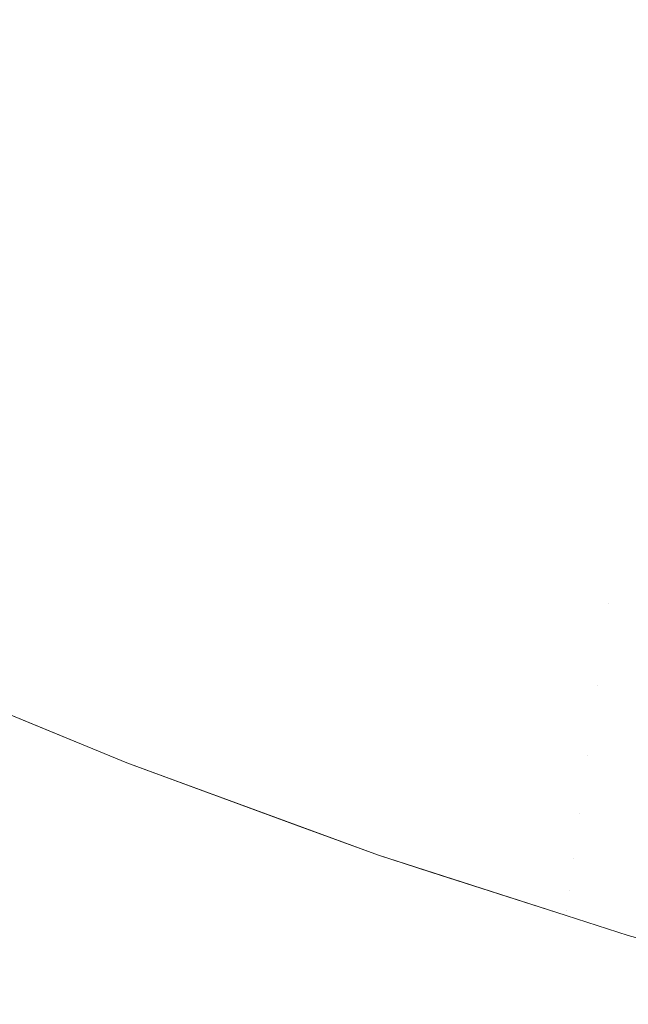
# Model space of a CAD drawing. Header units: centimetres. Extents: x -17.1 to 18.2, y 3.4 to 5.2.
# Tile 6 of 256: x -17.03766 to -17.03316, y 3.40161 to 3.40888. Entities that reach past the tile are written whole.
import ezdxf

# ---------------------------------------------------------------- set-up
doc = ezdxf.new("R2010")
doc.units = ezdxf.units.CM
doc.header["$LTSCALE"] = 2.54
doc.layers.add('Lucido design-1', color=7, linetype='Continuous')

# ---------------------------------------------------------------- blocks, each defined once
blk = doc.blocks.new('Gruppo-4-1')
at = {"color": 7, "linetype": 'Continuous', "lineweight": 9}
for points, invisible_edges in [([(-17.0366036, 3.4092184, -1872.2821254), (-17.0356754, 3.408851, -1872.2821254), (-17.0355037, 3.4098724, -1872.2792876), (-17.0364214, 3.4102357, -1872.2792876)], 15), ([(-17.0376166, 3.4091293, -1872.9474665), (-17.0377035, 3.408672, -1872.9460193), (-17.0395488, 3.4095177, -1872.9460193), (-17.0394527, 3.4099708, -1872.9474665)], 15), ([(-17.0386294, 3.4090847, -1872.2850088), (-17.0377035, 3.408672, -1872.2850088), (-17.037526, 3.4096065, -1872.2821254), (-17.0384423, 3.410015, -1872.2821254)], 15), ([(-17.0345805, 3.4095298, -1872.2792876), (-17.0355037, 3.4098724, -1872.2792876), (-17.0356754, 3.408851, -1872.2821254), (-17.0347419, 3.4085046, -1872.2821254)], 15), ([(-17.0365142, 3.4097174, -1872.9503275), (-17.0355912, 3.409352, -1872.9503275), (-17.0356754, 3.408851, -1872.9489027), (-17.0366036, 3.4092184, -1872.9489027)], 15), ([(-17.0366036, 3.4092184, -1872.2821254), (-17.037526, 3.4096065, -1872.2821254), (-17.0377035, 3.408672, -1872.2850088), (-17.0367716, 3.4082799, -1872.2850088)], 15), ([(-17.0366894, 3.4087392, -1872.9474665), (-17.0376166, 3.4091293, -1872.9474665), (-17.037526, 3.4096065, -1872.9489027), (-17.0366036, 3.4092184, -1872.9489027)], 15), ([(-17.0347419, 3.4085046, -1872.2821254), (-17.0338032, 3.4081793, -1872.2821254), (-17.0336524, 3.4092082, -1872.2792876), (-17.0345805, 3.4095298, -1872.2792876)], 15), ([(-17.0345805, 3.4095298, -1872.9517404), (-17.0336524, 3.4092082, -1872.9517404), (-17.0337292, 3.4086839, -1872.9503275), (-17.0346628, 3.4090074, -1872.9503275)], 15), ([(-17.0347419, 3.4085046, -1872.9489027), (-17.0356754, 3.408851, -1872.9489027), (-17.0355912, 3.409352, -1872.9503275), (-17.0346628, 3.4090074, -1872.9503275)], 15), ([(-17.0367716, 3.4082799, -1872.2850088), (-17.0358339, 3.4079087, -1872.2850088), (-17.0356754, 3.408851, -1872.2821254), (-17.0366036, 3.4092184, -1872.2821254)], 15), ([(-17.0366036, 3.4092184, -1872.9489027), (-17.0356754, 3.408851, -1872.9489027), (-17.0357564, 3.4083698, -1872.9474665), (-17.0366894, 3.4087392, -1872.9474665)], 15), ([(-17.0327195, 3.4089077, -1872.2792876), (-17.0336524, 3.4092082, -1872.2792876), (-17.0338032, 3.4081793, -1872.2821254), (-17.0328598, 3.4078754, -1872.2821254)], 15), ([(-17.0327909, 3.4083817, -1872.9503275), (-17.0337292, 3.4086839, -1872.9503275), (-17.0336524, 3.4092082, -1872.9517404), (-17.0327195, 3.4089077, -1872.9517404)], 15), ([(-17.0367716, 3.4082799, -1872.9460193), (-17.0377035, 3.408672, -1872.9460193), (-17.0376166, 3.4091293, -1872.9474665), (-17.0366894, 3.4087392, -1872.9474665)], 15), ([(-17.0346628, 3.4090074, -1872.9503275), (-17.0337292, 3.4086839, -1872.9503275), (-17.0338032, 3.4081793, -1872.9489027), (-17.0347419, 3.4085046, -1872.9489027)], 15), ([(-17.0347419, 3.4085046, -1872.2821254), (-17.0356754, 3.408851, -1872.2821254), (-17.0358339, 3.4079087, -1872.2850088), (-17.0348908, 3.4075587, -1872.2850088)], 15), ([(-17.0348179, 3.4080215, -1872.9474665), (-17.0357564, 3.4083698, -1872.9474665), (-17.0356754, 3.408851, -1872.9489027), (-17.0347419, 3.4085046, -1872.9489027)], 15), ([(-17.0366894, 3.4087392, -1872.9474665), (-17.0357564, 3.4083698, -1872.9474665), (-17.0358339, 3.4079087, -1872.9460193), (-17.0367716, 3.4082799, -1872.9460193)], 15), ([(-17.0367716, 3.4082799, -1872.2850088), (-17.0377035, 3.408672, -1872.2850088), (-17.0378657, 3.4078184, -1872.2879344), (-17.0369252, 3.4074226, -1872.2879344)], 15), ([(-17.0368502, 3.4078409, -1872.9445615), (-17.0377866, 3.4082349, -1872.9445615), (-17.0377035, 3.408672, -1872.9460193), (-17.0367716, 3.4082799, -1872.9460193)], 15), ([(-17.0328598, 3.4078754, -1872.9489027), (-17.0338032, 3.4081793, -1872.9489027), (-17.0337292, 3.4086839, -1872.9503275), (-17.0327909, 3.4083817, -1872.9503275)], 15), ([(-17.0348908, 3.4075587, -1872.2850088), (-17.0339424, 3.4072301, -1872.2850088), (-17.0338032, 3.4081793, -1872.2821254), (-17.0347419, 3.4085046, -1872.2821254)], 15), ([(-17.0347419, 3.4085046, -1872.9489027), (-17.0338032, 3.4081793, -1872.9489027), (-17.0338743, 3.4076946, -1872.9474665), (-17.0348179, 3.4080215, -1872.9474665)], 15), ([(-17.0348908, 3.4075587, -1872.9460193), (-17.0358339, 3.4079087, -1872.9460193), (-17.0357564, 3.4083698, -1872.9474665), (-17.0348179, 3.4080215, -1872.9474665)], 15), ([(-17.0369252, 3.4074226, -1872.2879344), (-17.0359787, 3.407048, -1872.2879344), (-17.0358339, 3.4079087, -1872.2850088), (-17.0367716, 3.4082799, -1872.2850088)], 15), ([(-17.0367716, 3.4082799, -1872.9460193), (-17.0358339, 3.4079087, -1872.9460193), (-17.0359081, 3.407468, -1872.9445615), (-17.0368502, 3.4078409, -1872.9445615)], 15), ([(-17.0369252, 3.4074226, -1872.9430936), (-17.0378657, 3.4078184, -1872.9430936), (-17.0377866, 3.4082349, -1872.9445615), (-17.0368502, 3.4078409, -1872.9445615)], 15), ([(-17.0328598, 3.4078754, -1872.2821254), (-17.0338032, 3.4081793, -1872.2821254), (-17.0339424, 3.4072301, -1872.2850088), (-17.0329892, 3.406923, -1872.2850088)], 15), ([(-17.0329259, 3.4073891, -1872.9474665), (-17.0338743, 3.4076946, -1872.9474665), (-17.0338032, 3.4081793, -1872.9489027), (-17.0328598, 3.4078754, -1872.9489027)], 15), ([(-17.0348179, 3.4080215, -1872.9474665), (-17.0338743, 3.4076946, -1872.9474665), (-17.0339424, 3.4072301, -1872.9460193), (-17.0348908, 3.4075587, -1872.9460193)], 15), ([(-17.0348908, 3.4075587, -1872.2850088), (-17.0358339, 3.4079087, -1872.2850088), (-17.0359787, 3.407048, -1872.2879344), (-17.0350268, 3.4066947, -1872.2879344)], 15), ([(-17.0349604, 3.4071163, -1872.9445615), (-17.0359081, 3.407468, -1872.9445615), (-17.0358339, 3.4079087, -1872.9460193), (-17.0348908, 3.4075587, -1872.9460193)], 15), ([(-17.0369252, 3.4074226, -1872.2879344), (-17.0378657, 3.4078184, -1872.2879344), (-17.0380121, 3.407048, -1872.2908986), (-17.0370637, 3.4066489, -1872.2908986)], 15), ([(-17.0369963, 3.4070252, -1872.9416161), (-17.0379409, 3.4074226, -1872.9416161), (-17.0378657, 3.4078184, -1872.9430936), (-17.0369252, 3.4074226, -1872.9430936)], 15), ([(-17.0368502, 3.4078409, -1872.9445615), (-17.0359081, 3.407468, -1872.9445615), (-17.0359787, 3.407048, -1872.9430936), (-17.0369252, 3.4074226, -1872.9430936)], 15), ([(-17.0329892, 3.406923, -1872.9460193), (-17.0339424, 3.4072301, -1872.9460193), (-17.0338743, 3.4076946, -1872.9474665), (-17.0329259, 3.4073891, -1872.9474665)], 15), ([(-17.0350268, 3.4066947, -1872.2879344), (-17.0340696, 3.406363, -1872.2879344), (-17.0339424, 3.4072301, -1872.2850088), (-17.0348908, 3.4075587, -1872.2850088)], 15), ([(-17.0348908, 3.4075587, -1872.9460193), (-17.0339424, 3.4072301, -1872.9460193), (-17.0340075, 3.4067861, -1872.9445615), (-17.0349604, 3.4071163, -1872.9445615)], 15), ([(-17.0370637, 3.4066489, -1872.9401294), (-17.0380121, 3.407048, -1872.9401294), (-17.0379409, 3.4074226, -1872.9416161), (-17.0369963, 3.4070252, -1872.9416161)], 15), ([(-17.0370637, 3.4066489, -1872.2908986), (-17.0361094, 3.4062712, -1872.2908986), (-17.0359787, 3.407048, -1872.2879344), (-17.0369252, 3.4074226, -1872.2879344)], 15), ([(-17.0369252, 3.4074226, -1872.9430936), (-17.0359787, 3.407048, -1872.9430936), (-17.0360458, 3.4066489, -1872.9416161), (-17.0369963, 3.4070252, -1872.9416161)], 15), ([(-17.0350268, 3.4066947, -1872.9430936), (-17.0359787, 3.407048, -1872.9430936), (-17.0359081, 3.407468, -1872.9445615), (-17.0349604, 3.4071163, -1872.9445615)], 15), ([(-17.0329892, 3.406923, -1872.2850088), (-17.0339424, 3.4072301, -1872.2850088), (-17.0340696, 3.406363, -1872.2879344), (-17.0331075, 3.4060531, -1872.2879344)], 15), ([(-17.0330498, 3.4064776, -1872.9445615), (-17.0340075, 3.4067861, -1872.9445615), (-17.0339424, 3.4072301, -1872.9460193), (-17.0329892, 3.406923, -1872.9460193)], 15), ([(-17.0349604, 3.4071163, -1872.9445615), (-17.0340075, 3.4067861, -1872.9445615), (-17.0340696, 3.406363, -1872.9430936), (-17.0350268, 3.4066947, -1872.9430936)], 15), ([(-17.0370637, 3.4066489, -1872.2908986), (-17.0380121, 3.407048, -1872.2908986), (-17.0381423, 3.406363, -1872.2938976), (-17.0371869, 3.405961, -1872.2938976)], 15), ([(-17.0371272, 3.4062941, -1872.938634), (-17.0380793, 3.4066947, -1872.938634), (-17.0380121, 3.407048, -1872.9401294), (-17.0370637, 3.4066489, -1872.9401294)], 15), ([(-17.0350268, 3.4066947, -1872.2879344), (-17.0359787, 3.407048, -1872.2879344), (-17.0361094, 3.4062712, -1872.2908986), (-17.0351495, 3.4059149, -1872.2908986)], 15), ([(-17.0350898, 3.4062941, -1872.9416161), (-17.0360458, 3.4066489, -1872.9416161), (-17.0359787, 3.407048, -1872.9430936), (-17.0350268, 3.4066947, -1872.9430936)], 15), ([(-17.0369963, 3.4070252, -1872.9416161), (-17.0360458, 3.4066489, -1872.9416161), (-17.0361094, 3.4062712, -1872.9401294), (-17.0370637, 3.4066489, -1872.9401294)], 15), ([(-17.0331075, 3.4060531, -1872.9430936), (-17.0340696, 3.406363, -1872.9430936), (-17.0340075, 3.4067861, -1872.9445615), (-17.0330498, 3.4064776, -1872.9445615)], 15), ([(-17.0371869, 3.405961, -1872.9371304), (-17.0381423, 3.406363, -1872.9371304), (-17.0380793, 3.4066947, -1872.938634), (-17.0371272, 3.4062941, -1872.938634)], 15), ([(-17.0351495, 3.4059149, -1872.2908986), (-17.0341843, 3.4055805, -1872.2908986), (-17.0340696, 3.406363, -1872.2879344), (-17.0350268, 3.4066947, -1872.2879344)], 15), ([(-17.0350268, 3.4066947, -1872.9430936), (-17.0340696, 3.406363, -1872.9430936), (-17.0341285, 3.405961, -1872.9416161), (-17.0350898, 3.4062941, -1872.9416161)], 15), ([(-17.0371869, 3.405961, -1872.2938976), (-17.0362256, 3.4055805, -1872.2938976), (-17.0361094, 3.4062712, -1872.2908986), (-17.0370637, 3.4066489, -1872.2908986)], 15), ([(-17.0370637, 3.4066489, -1872.9401294), (-17.0361094, 3.4062712, -1872.9401294), (-17.0361693, 3.4059149, -1872.938634), (-17.0371272, 3.4062941, -1872.938634)], 15), ([(-17.0351495, 3.4059149, -1872.9401294), (-17.0361094, 3.4062712, -1872.9401294), (-17.0360458, 3.4066489, -1872.9416161), (-17.0350898, 3.4062941, -1872.9416161)], 15), ([(-17.0371869, 3.405961, -1872.2938976), (-17.0381423, 3.406363, -1872.2938976), (-17.0382559, 3.4057653, -1872.2969274), (-17.0372944, 3.4053608, -1872.2969274)], 15), ([(-17.0372426, 3.4056498, -1872.9356192), (-17.0382012, 3.4060531, -1872.9356192), (-17.0381423, 3.406363, -1872.9371304), (-17.0371869, 3.405961, -1872.9371304)], 15), ([(-17.0331075, 3.4060531, -1872.2879344), (-17.0340696, 3.406363, -1872.2879344), (-17.0341843, 3.4055805, -1872.2908986), (-17.0332142, 3.405268, -1872.2908986)], 15), ([(-17.0331623, 3.4056498, -1872.9416161), (-17.0341285, 3.405961, -1872.9416161), (-17.0340696, 3.406363, -1872.9430936), (-17.0331075, 3.4060531, -1872.9430936)], 15), ([(-17.0371272, 3.4062941, -1872.938634), (-17.0361693, 3.4059149, -1872.938634), (-17.0362256, 3.4055805, -1872.9371304), (-17.0371869, 3.405961, -1872.9371304)], 15), ([(-17.0351495, 3.4059149, -1872.2908986), (-17.0361094, 3.4062712, -1872.2908986), (-17.0362256, 3.4055805, -1872.2938976), (-17.0352586, 3.4052216, -1872.2938976)], 15), ([(-17.0352058, 3.4055573, -1872.938634), (-17.0361693, 3.4059149, -1872.938634), (-17.0361094, 3.4062712, -1872.9401294), (-17.0351495, 3.4059149, -1872.9401294)], 15), ([(-17.0350898, 3.4062941, -1872.9416161), (-17.0341285, 3.405961, -1872.9416161), (-17.0341843, 3.4055805, -1872.9401294), (-17.0351495, 3.4059149, -1872.9401294)], 15), ([(-17.0372944, 3.4053608, -1872.9341007), (-17.0382559, 3.4057653, -1872.9341007), (-17.0382012, 3.4060531, -1872.9356192), (-17.0372426, 3.4056498, -1872.9356192)], 15), ([(-17.0332142, 3.405268, -1872.2908986), (-17.0322395, 3.4049778, -1872.2908986), (-17.0321408, 3.4057653, -1872.2879344), (-17.0331075, 3.4060531, -1872.2879344)], 15), ([(-17.0372944, 3.4053608, -1872.2969274), (-17.0363269, 3.4049778, -1872.2969274), (-17.0362256, 3.4055805, -1872.2938976), (-17.0371869, 3.405961, -1872.2938976)], 15), ([(-17.0371869, 3.405961, -1872.9371304), (-17.0362256, 3.4055805, -1872.9371304), (-17.0362781, 3.405268, -1872.9356192), (-17.0372426, 3.4056498, -1872.9356192)], 15), ([(-17.0332142, 3.405268, -1872.9401294), (-17.0341843, 3.4055805, -1872.9401294), (-17.0341285, 3.405961, -1872.9416161), (-17.0331623, 3.4056498, -1872.9416161)], 15), ([(-17.0352586, 3.4052216, -1872.9371304), (-17.0362256, 3.4055805, -1872.9371304), (-17.0361693, 3.4059149, -1872.938634), (-17.0352058, 3.4055573, -1872.938634)], 15), ([(-17.0352586, 3.4052216, -1872.2938976), (-17.0342863, 3.4048847, -1872.2938976), (-17.0341843, 3.4055805, -1872.2908986), (-17.0351495, 3.4059149, -1872.2908986)], 15), ([(-17.0351495, 3.4059149, -1872.9401294), (-17.0341843, 3.4055805, -1872.9401294), (-17.0342369, 3.4052216, -1872.938634), (-17.0352058, 3.4055573, -1872.938634)], 15), ([(-17.0372944, 3.4053608, -1872.2969274), (-17.0382559, 3.4057653, -1872.2969274), (-17.0383525, 3.4052566, -1872.2999838), (-17.0373859, 3.4048499, -1872.2999838)], 15), ([(-17.0373421, 3.4050941, -1872.9325755), (-17.0383063, 3.4054997, -1872.9325755), (-17.0382559, 3.4057653, -1872.9341007), (-17.0372944, 3.4053608, -1872.9341007)], 15), ([(-17.0372426, 3.4056498, -1872.9356192), (-17.0362781, 3.405268, -1872.9356192), (-17.0363269, 3.4049778, -1872.9341007), (-17.0372944, 3.4053608, -1872.9341007)], 15), ([(-17.0331623, 3.4056498, -1872.9416161), (-17.0321915, 3.4053608, -1872.9416161), (-17.0322395, 3.4049778, -1872.9401294), (-17.0332142, 3.405268, -1872.9401294)], 15), ([(-17.0352586, 3.4052216, -1872.2938976), (-17.0362256, 3.4055805, -1872.2938976), (-17.0363269, 3.4049778, -1872.2969274), (-17.0353538, 3.4046167, -1872.2969274)], 15), ([(-17.035308, 3.404908, -1872.9356192), (-17.0362781, 3.405268, -1872.9356192), (-17.0362256, 3.4055805, -1872.9371304), (-17.0352586, 3.4052216, -1872.9371304)], 15), ([(-17.0352058, 3.4055573, -1872.938634), (-17.0342369, 3.4052216, -1872.938634), (-17.0342863, 3.4048847, -1872.9371304), (-17.0352586, 3.4052216, -1872.9371304)], 15), ([(-17.0332142, 3.405268, -1872.2908986), (-17.0341843, 3.4055805, -1872.2908986), (-17.0342863, 3.4048847, -1872.2938976), (-17.0333091, 3.4045699, -1872.2938976)], 15), ([(-17.0332631, 3.404908, -1872.938634), (-17.0342369, 3.4052216, -1872.938634), (-17.0341843, 3.4055805, -1872.9401294), (-17.0332142, 3.405268, -1872.9401294)], 15), ([(-17.0373859, 3.4048499, -1872.9310442), (-17.0383525, 3.4052566, -1872.9310442), (-17.0383063, 3.4054997, -1872.9325755), (-17.0373421, 3.4050941, -1872.9325755)], 15), ([(-17.0373859, 3.4048499, -1872.2999838), (-17.0364132, 3.4044649, -1872.2999838), (-17.0363269, 3.4049778, -1872.2969274), (-17.0372944, 3.4053608, -1872.2969274)], 15), ([(-17.0372944, 3.4053608, -1872.9341007), (-17.0363269, 3.4049778, -1872.9341007), (-17.036372, 3.40471, -1872.9325755), (-17.0373421, 3.4050941, -1872.9325755)], 15), ([(-17.0373859, 3.4048499, -1872.2999838), (-17.0383525, 3.4052566, -1872.2999838), (-17.038432, 3.4048384, -1872.3030627), (-17.0374611, 3.4044299, -1872.3030627)], 15), ([(-17.0374255, 3.4046285, -1872.9295074), (-17.0383944, 3.4050361, -1872.9295074), (-17.0383525, 3.4052566, -1872.9310442), (-17.0373859, 3.4048499, -1872.9310442)], 15), ([(-17.0353538, 3.4046167, -1872.9341007), (-17.0363269, 3.4049778, -1872.9341007), (-17.0362781, 3.405268, -1872.9356192), (-17.035308, 3.404908, -1872.9356192)], 15), ([(-17.0333091, 3.4045699, -1872.2938976), (-17.0323272, 3.4042776, -1872.2938976), (-17.0322395, 3.4049778, -1872.2908986), (-17.0332142, 3.405268, -1872.2908986)], 15), ([(-17.0332142, 3.405268, -1872.9401294), (-17.0322395, 3.4049778, -1872.9401294), (-17.0322847, 3.4046167, -1872.938634), (-17.0332631, 3.404908, -1872.938634)], 15), ([(-17.0353538, 3.4046167, -1872.2969274), (-17.0343753, 3.4042776, -1872.2969274), (-17.0342863, 3.4048847, -1872.2938976), (-17.0352586, 3.4052216, -1872.2938976)], 15), ([(-17.0352586, 3.4052216, -1872.9371304), (-17.0342863, 3.4048847, -1872.9371304), (-17.0343325, 3.4045699, -1872.9356192), (-17.035308, 3.404908, -1872.9356192)], 15), ([(-17.0333091, 3.4045699, -1872.9371304), (-17.0342863, 3.4048847, -1872.9371304), (-17.0342369, 3.4052216, -1872.938634), (-17.0332631, 3.404908, -1872.938634)], 15), ([(-17.0373421, 3.4050941, -1872.9325755), (-17.036372, 3.40471, -1872.9325755), (-17.0364132, 3.4044649, -1872.9310442), (-17.0373859, 3.4048499, -1872.9310442)], 15), ([(-17.0374611, 3.4044299, -1872.9279654), (-17.038432, 3.4048384, -1872.9279654), (-17.0383944, 3.4050361, -1872.9295074), (-17.0374255, 3.4046285, -1872.9295074)], 15), ([(-17.0353538, 3.4046167, -1872.2969274), (-17.0363269, 3.4049778, -1872.2969274), (-17.0364132, 3.4044649, -1872.2999838), (-17.0354348, 3.4041018, -1872.2999838)], 15), ([(-17.0353961, 3.4043479, -1872.9325755), (-17.036372, 3.40471, -1872.9325755), (-17.0363269, 3.4049778, -1872.9341007), (-17.0353538, 3.4046167, -1872.9341007)], 15), ([(-17.035308, 3.404908, -1872.9356192), (-17.0343325, 3.4045699, -1872.9356192), (-17.0343753, 3.4042776, -1872.9341007), (-17.0353538, 3.4046167, -1872.9341007)], 15), ([(-17.0333091, 3.4045699, -1872.2938976), (-17.0342863, 3.4048847, -1872.2938976), (-17.0343753, 3.4042776, -1872.2969274), (-17.0333919, 3.4039608, -1872.2969274)], 15), ([(-17.0343325, 3.4045699, -1872.9356192), (-17.0342863, 3.4048847, -1872.9371304), (-17.0333091, 3.4045699, -1872.9371304)], 11), ([(-17.0332631, 3.404908, -1872.938634), (-17.0322847, 3.4046167, -1872.938634), (-17.0323272, 3.4042776, -1872.9371304), (-17.0333091, 3.4045699, -1872.9371304)], 15), ([(-17.0374611, 3.4044299, -1872.3030627), (-17.038432, 3.4048384, -1872.3030627), (-17.0384941, 3.4045119, -1872.3061596), (-17.0375198, 3.404102, -1872.3061596)], 15), ([(-17.0374925, 3.4042544, -1872.9264189), (-17.0384652, 3.4046636, -1872.9264189), (-17.038432, 3.4048384, -1872.9279654), (-17.0374611, 3.4044299, -1872.9279654)], 15), ([(-17.0374611, 3.4044299, -1872.3030627), (-17.0364841, 3.4040432, -1872.3030627), (-17.0364132, 3.4044649, -1872.2999838), (-17.0373859, 3.4048499, -1872.2999838)], 15), ([(-17.0373859, 3.4048499, -1872.9310442), (-17.0364132, 3.4044649, -1872.9310442), (-17.0364506, 3.4042426, -1872.9295074), (-17.0374255, 3.4046285, -1872.9295074)], 15), ([(-17.0375198, 3.404102, -1872.9248685), (-17.0384941, 3.4045119, -1872.9248685), (-17.0384652, 3.4046636, -1872.9264189), (-17.0374925, 3.4042544, -1872.9264189)], 15), ([(-17.0354348, 3.4041018, -1872.9310442), (-17.0364132, 3.4044649, -1872.9310442), (-17.036372, 3.40471, -1872.9325755), (-17.0353961, 3.4043479, -1872.9325755)], 15), ([(-17.0374255, 3.4046285, -1872.9295074), (-17.0364506, 3.4042426, -1872.9295074), (-17.0364841, 3.4040432, -1872.9279654), (-17.0374611, 3.4044299, -1872.9279654)], 15), ([(-17.0354348, 3.4041018, -1872.2999838), (-17.0344511, 3.4037609, -1872.2999838), (-17.0343753, 3.4042776, -1872.2969274), (-17.0353538, 3.4046167, -1872.2969274)], 15), ([(-17.0353538, 3.4046167, -1872.9341007), (-17.0343753, 3.4042776, -1872.9341007), (-17.0344149, 3.4040079, -1872.9325755), (-17.0353961, 3.4043479, -1872.9325755)], 15), ([(-17.0333091, 3.4045699, -1872.9371304), (-17.0333919, 3.4039608, -1872.9341007), (-17.0343753, 3.4042776, -1872.9341007), (-17.0343325, 3.4045699, -1872.9356192)], 15), ([(-17.0333919, 3.4039608, -1872.2969274), (-17.0324037, 3.4036666, -1872.2969274), (-17.0323272, 3.4042776, -1872.2938976), (-17.0333091, 3.4045699, -1872.2938976)], 15), ([(-17.0333091, 3.4045699, -1872.9371304), (-17.0323272, 3.4042776, -1872.9371304), (-17.0324037, 3.4036666, -1872.9341007), (-17.0333919, 3.4039608, -1872.9341007)], 15), ([(-17.0375198, 3.404102, -1872.3061596), (-17.0384941, 3.4045119, -1872.3061596), (-17.0385385, 3.4042779, -1872.3092701), (-17.0375619, 3.403867, -1872.3092701)], 15), ([(-17.0375429, 3.4039728, -1872.9233146), (-17.0385185, 3.4043833, -1872.9233146), (-17.0384941, 3.4045119, -1872.9248685), (-17.0375198, 3.404102, -1872.9248685)], 15), ([(-17.0375198, 3.404102, -1872.3061596), (-17.0365395, 3.4037139, -1872.3061596), (-17.0364841, 3.4040432, -1872.3030627), (-17.0374611, 3.4044299, -1872.3030627)], 15), ([(-17.0374611, 3.4044299, -1872.9279654), (-17.0364841, 3.4040432, -1872.9279654), (-17.0365138, 3.4038669, -1872.9264189), (-17.0374925, 3.4042544, -1872.9264189)], 15), ([(-17.0354348, 3.4041018, -1872.2999838), (-17.0364132, 3.4044649, -1872.2999838), (-17.0364841, 3.4040432, -1872.3030627), (-17.0355015, 3.4036785, -1872.3030627)], 15), ([(-17.03547, 3.4038786, -1872.9295074), (-17.0364506, 3.4042426, -1872.9295074), (-17.0364132, 3.4044649, -1872.9310442), (-17.0354348, 3.4041018, -1872.9310442)], 15), ([(-17.0375619, 3.403867, -1872.9217579), (-17.0385385, 3.4042779, -1872.9217579), (-17.0385185, 3.4043833, -1872.9233146), (-17.0375429, 3.4039728, -1872.9233146)], 15), ([(-17.0375619, 3.403867, -1872.3092701), (-17.0385385, 3.4042779, -1872.3092701), (-17.0385652, 3.4041373, -1872.3123898), (-17.0375872, 3.4037258, -1872.3123898)], 15), ([(-17.0375766, 3.4037847, -1872.920199), (-17.0385541, 3.4041959, -1872.920199), (-17.0385385, 3.4042779, -1872.9217579), (-17.0375619, 3.403867, -1872.9217579)], 15), ([(-17.0353961, 3.4043479, -1872.9325755), (-17.0344149, 3.4040079, -1872.9325755), (-17.0344511, 3.4037609, -1872.9310442), (-17.0354348, 3.4041018, -1872.9310442)], 15), ([(-17.0333919, 3.4039608, -1872.2969274), (-17.0343753, 3.4042776, -1872.2969274), (-17.0344511, 3.4037609, -1872.2999838), (-17.0334623, 3.4034425, -1872.2999838)], 15), ([(-17.0344149, 3.4040079, -1872.9325755), (-17.0343753, 3.4042776, -1872.9341007), (-17.0333919, 3.4039608, -1872.9341007)], 11), ([(-17.0374925, 3.4042544, -1872.9264189), (-17.0365138, 3.4038669, -1872.9264189), (-17.0365395, 3.4037139, -1872.9248685), (-17.0375198, 3.404102, -1872.9248685)], 15), ([(-17.0355015, 3.4036785, -1872.9279654), (-17.0364841, 3.4040432, -1872.9279654), (-17.0364506, 3.4042426, -1872.9295074), (-17.03547, 3.4038786, -1872.9295074)], 15), ([(-17.0375872, 3.4037258, -1872.3123898), (-17.0385652, 3.4041373, -1872.3123898), (-17.0387402, 3.4041627, -1872.315514), (-17.0375919, 3.4036877, -1872.315514)], 11), ([(-17.0387402, 3.4041627, -1872.915514), (-17.0368686, 3.4033885, -1872.915514), (-17.0368686, 3.4033885, -1872.315514), (-17.0375919, 3.4036877, -1872.315514)], 10), ([(-17.0375919, 3.4036877, -1872.315514), (-17.0387402, 3.4041627, -1872.315514), (-17.0387402, 3.4041627, -1872.915514)], 10), ([(-17.0368686, 3.4033885, -1872.915514), (-17.0387402, 3.4041627, -1872.915514), (-17.0385719, 3.4041021, -1872.9170764), (-17.0375935, 3.4036905, -1872.9170764)], 14), ([(-17.0375935, 3.4036905, -1872.9170764), (-17.0385719, 3.4041021, -1872.9170764), (-17.0385652, 3.4041373, -1872.9186383), (-17.0375872, 3.4037258, -1872.9186383)], 15), ([(-17.0375872, 3.4037258, -1872.9186383), (-17.0385652, 3.4041373, -1872.9186383), (-17.0385541, 3.4041959, -1872.920199), (-17.0375766, 3.4037847, -1872.920199)], 15), ([(-17.0375619, 3.403867, -1872.3092701), (-17.0365792, 3.403478, -1872.3092701), (-17.0365395, 3.4037139, -1872.3061596), (-17.0375198, 3.404102, -1872.3061596)], 15), ([(-17.0375198, 3.404102, -1872.9248685), (-17.0365395, 3.4037139, -1872.9248685), (-17.0365613, 3.4035843, -1872.9233146), (-17.0375429, 3.4039728, -1872.9233146)], 15), ([(-17.0355015, 3.4036785, -1872.3030627), (-17.0345134, 3.4033361, -1872.3030627), (-17.0344511, 3.4037609, -1872.2999838), (-17.0354348, 3.4041018, -1872.2999838)], 15), ([(-17.0354348, 3.4041018, -1872.9310442), (-17.0344511, 3.4037609, -1872.9310442), (-17.0344839, 3.4035369, -1872.9295074), (-17.03547, 3.4038786, -1872.9295074)], 15), ([(-17.0355015, 3.4036785, -1872.3030627), (-17.0364841, 3.4040432, -1872.3030627), (-17.0365395, 3.4037139, -1872.3061596), (-17.0355535, 3.403348, -1872.3061596)], 15), ([(-17.0355293, 3.4035016, -1872.9264189), (-17.0365138, 3.4038669, -1872.9264189), (-17.0364841, 3.4040432, -1872.9279654), (-17.0355015, 3.4036785, -1872.9279654)], 15), ([(-17.0333919, 3.4039608, -1872.9341007), (-17.0334623, 3.4034425, -1872.9310442), (-17.0344511, 3.4037609, -1872.9310442), (-17.0344149, 3.4040079, -1872.9325755)], 15), ([(-17.0375429, 3.4039728, -1872.9233146), (-17.0365613, 3.4035843, -1872.9233146), (-17.0365792, 3.403478, -1872.9217579), (-17.0375619, 3.403867, -1872.9217579)], 15), ([(-17.0334623, 3.4034425, -1872.2999838), (-17.0324689, 3.4031467, -1872.2999838), (-17.0324037, 3.4036666, -1872.2969274), (-17.0333919, 3.4039608, -1872.2969274)], 15), ([(-17.0333919, 3.4039608, -1872.9341007), (-17.0324037, 3.4036666, -1872.9341007), (-17.0324689, 3.4031467, -1872.9310442), (-17.0334623, 3.4034425, -1872.9310442)], 15), ([(-17.0375872, 3.4037258, -1872.3123898), (-17.036603, 3.4033362, -1872.3123898), (-17.0365792, 3.403478, -1872.3092701), (-17.0375619, 3.403867, -1872.3092701)], 15), ([(-17.0375619, 3.403867, -1872.9217579), (-17.0365792, 3.403478, -1872.9217579), (-17.0365931, 3.4033954, -1872.920199), (-17.0375766, 3.4037847, -1872.920199)], 15), ([(-17.0355535, 3.403348, -1872.9248685), (-17.0365395, 3.4037139, -1872.9248685), (-17.0365138, 3.4038669, -1872.9264189), (-17.0355293, 3.4035016, -1872.9264189)], 15), ([(-17.03547, 3.4038786, -1872.9295074), (-17.0344839, 3.4035369, -1872.9295074), (-17.0345134, 3.4033361, -1872.9279654), (-17.0355015, 3.4036785, -1872.9279654)], 15), ([(-17.0375766, 3.4037847, -1872.920199), (-17.0365931, 3.4033954, -1872.920199), (-17.036603, 3.4033362, -1872.9186383), (-17.0375872, 3.4037258, -1872.9186383)], 15), ([(-17.0375872, 3.4037258, -1872.9186383), (-17.036603, 3.4033362, -1872.9186383), (-17.036609, 3.4033008, -1872.9170764), (-17.0375935, 3.4036905, -1872.9170764)], 15), ([(-17.0375919, 3.4036877, -1872.315514), (-17.0368686, 3.4033885, -1872.315514), (-17.036603, 3.4033362, -1872.3123898), (-17.0375872, 3.4037258, -1872.3123898)], 14), ([(-17.0355535, 3.403348, -1872.3061596), (-17.0365395, 3.4037139, -1872.3061596), (-17.0365792, 3.403478, -1872.3092701), (-17.0355907, 3.4031112, -1872.3092701)], 15), ([(-17.035574, 3.4032178, -1872.9233146), (-17.0365613, 3.4035843, -1872.9233146), (-17.0365395, 3.4037139, -1872.9248685), (-17.0355535, 3.403348, -1872.9248685)], 15), ([(-17.0334623, 3.4034425, -1872.2999838), (-17.0344511, 3.4037609, -1872.2999838), (-17.0345134, 3.4033361, -1872.3030627), (-17.0335203, 3.4030163, -1872.3030627)], 15), ([(-17.0344839, 3.4035369, -1872.9295074), (-17.0344511, 3.4037609, -1872.9310442), (-17.0334623, 3.4034425, -1872.9310442)], 11), ([(-17.0375935, 3.4036905, -1872.9170764), (-17.036609, 3.4033008, -1872.9170764), (-17.0368686, 3.4033885, -1872.915514)], 11), ([(-17.0355535, 3.403348, -1872.3061596), (-17.034562, 3.4030044, -1872.3061596), (-17.0345134, 3.4033361, -1872.3030627), (-17.0355015, 3.4036785, -1872.3030627)], 15), ([(-17.0355015, 3.4036785, -1872.9279654), (-17.0345134, 3.4033361, -1872.9279654), (-17.0345394, 3.4031586, -1872.9264189), (-17.0355293, 3.4035016, -1872.9264189)], 15), ([(-17.0355907, 3.4031112, -1872.9217579), (-17.0365792, 3.403478, -1872.9217579), (-17.0365613, 3.4035843, -1872.9233146), (-17.035574, 3.4032178, -1872.9233146)], 15), ([(-17.0355907, 3.4031112, -1872.3092701), (-17.0365792, 3.403478, -1872.3092701), (-17.036603, 3.4033362, -1872.3123898), (-17.0356131, 3.4029689, -1872.3123898)], 15), ([(-17.0356038, 3.4030282, -1872.920199), (-17.0365931, 3.4033954, -1872.920199), (-17.0365792, 3.403478, -1872.9217579), (-17.0355907, 3.4031112, -1872.9217579)], 15), ([(-17.0355293, 3.4035016, -1872.9264189), (-17.0345394, 3.4031586, -1872.9264189), (-17.034562, 3.4030044, -1872.9248685), (-17.0355535, 3.403348, -1872.9248685)], 15), ([(-17.0334623, 3.4034425, -1872.9310442), (-17.0335203, 3.4030163, -1872.9279654), (-17.0345134, 3.4033361, -1872.9279654), (-17.0344839, 3.4035369, -1872.9295074)], 15), ([(-17.0335203, 3.4030163, -1872.3030627), (-17.0325224, 3.4027192, -1872.3030627), (-17.0324689, 3.4031467, -1872.2999838), (-17.0334623, 3.4034425, -1872.2999838)], 15), ([(-17.0334623, 3.4034425, -1872.9310442), (-17.0324689, 3.4031467, -1872.9310442), (-17.0325224, 3.4027192, -1872.9279654), (-17.0335203, 3.4030163, -1872.9279654)], 15), ([(-17.0356131, 3.4029689, -1872.3123898), (-17.036603, 3.4033362, -1872.3123898), (-17.0368686, 3.4033885, -1872.315514), (-17.0356176, 3.4029297, -1872.315514)], 11), ([(-17.0368686, 3.4033885, -1872.915514), (-17.0350099, 3.4027069, -1872.915514), (-17.0350099, 3.4027069, -1872.315514), (-17.0356176, 3.4029297, -1872.315514)], 10), ([(-17.0356176, 3.4029297, -1872.315514), (-17.0368686, 3.4033885, -1872.315514), (-17.0368686, 3.4033885, -1872.915514)], 10), ([(-17.0350099, 3.4027069, -1872.915514), (-17.0368686, 3.4033885, -1872.915514), (-17.036609, 3.4033008, -1872.9170764), (-17.0356187, 3.4029333, -1872.9170764)], 14), ([(-17.0356187, 3.4029333, -1872.9170764), (-17.036609, 3.4033008, -1872.9170764), (-17.036603, 3.4033362, -1872.9186383), (-17.0356131, 3.4029689, -1872.9186383)], 15), ([(-17.0356131, 3.4029689, -1872.9186383), (-17.036603, 3.4033362, -1872.9186383), (-17.0365931, 3.4033954, -1872.920199), (-17.0356038, 3.4030282, -1872.920199)], 15), ([(-17.0355907, 3.4031112, -1872.3092701), (-17.0345969, 3.4027668, -1872.3092701), (-17.034562, 3.4030044, -1872.3061596), (-17.0355535, 3.403348, -1872.3061596)], 15), ([(-17.0355535, 3.403348, -1872.9248685), (-17.034562, 3.4030044, -1872.9248685), (-17.0345812, 3.4028738, -1872.9233146), (-17.035574, 3.4032178, -1872.9233146)], 15), ([(-17.0335203, 3.4030163, -1872.3030627), (-17.0345134, 3.4033361, -1872.3030627), (-17.034562, 3.4030044, -1872.3061596), (-17.0335655, 3.4026835, -1872.3061596)], 15), ([(-17.0345394, 3.4031586, -1872.9264189), (-17.0345134, 3.4033361, -1872.9279654), (-17.0335203, 3.4030163, -1872.9279654)], 11), ([(-17.035574, 3.4032178, -1872.9233146), (-17.0345812, 3.4028738, -1872.9233146), (-17.0345969, 3.4027668, -1872.9217579), (-17.0355907, 3.4031112, -1872.9217579)], 15), ([(-17.0335203, 3.4030163, -1872.9279654), (-17.0335655, 3.4026835, -1872.9248685), (-17.034562, 3.4030044, -1872.9248685), (-17.0345394, 3.4031586, -1872.9264189)], 15), ([(-17.0356131, 3.4029689, -1872.3123898), (-17.0346178, 3.402624, -1872.3123898), (-17.0345969, 3.4027668, -1872.3092701), (-17.0355907, 3.4031112, -1872.3092701)], 15), ([(-17.0355907, 3.4031112, -1872.9217579), (-17.0345969, 3.4027668, -1872.9217579), (-17.0346091, 3.4026835, -1872.920199), (-17.0356038, 3.4030282, -1872.920199)], 15), ([(-17.0356131, 3.4029689, -1872.9186383), (-17.0346178, 3.402624, -1872.9186383), (-17.0346231, 3.4025882, -1872.9170764), (-17.0356187, 3.4029333, -1872.9170764)], 15), ([(-17.0356176, 3.4029297, -1872.315514), (-17.0350099, 3.4027069, -1872.315514), (-17.0346178, 3.402624, -1872.3123898), (-17.0356131, 3.4029689, -1872.3123898)], 14), ([(-17.0356038, 3.4030282, -1872.920199), (-17.0346091, 3.4026835, -1872.920199), (-17.0346178, 3.402624, -1872.9186383), (-17.0356131, 3.4029689, -1872.9186383)], 15), ([(-17.0335655, 3.4026835, -1872.3061596), (-17.034562, 3.4030044, -1872.3061596), (-17.0345969, 3.4027668, -1872.3092701), (-17.0335979, 3.4024451, -1872.3092701)], 15), ([(-17.0345812, 3.4028738, -1872.9233146), (-17.034562, 3.4030044, -1872.9248685), (-17.0335655, 3.4026835, -1872.9248685)], 11), ([(-17.0335655, 3.4026835, -1872.3061596), (-17.0325642, 3.4023854, -1872.3061596), (-17.0325224, 3.4027192, -1872.3030627), (-17.0335203, 3.4030163, -1872.3030627)], 15), ([(-17.0335203, 3.4030163, -1872.9279654), (-17.0325224, 3.4027192, -1872.9279654), (-17.0325642, 3.4023854, -1872.9248685), (-17.0335655, 3.4026835, -1872.9248685)], 15), ([(-17.0356187, 3.4029333, -1872.9170764), (-17.0346231, 3.4025882, -1872.9170764), (-17.0346228, 3.4025825, -1872.915514), (-17.0350099, 3.4027069, -1872.915514)], 11), ([(-17.0335655, 3.4026835, -1872.9248685), (-17.0335979, 3.4024451, -1872.9217579), (-17.0345969, 3.4027668, -1872.9217579), (-17.0345812, 3.4028738, -1872.9233146)], 15), ([(-17.0335979, 3.4024451, -1872.3092701), (-17.0345969, 3.4027668, -1872.3092701), (-17.0346178, 3.402624, -1872.3123898), (-17.0336174, 3.4023018, -1872.3123898)], 15), ([(-17.0346091, 3.4026835, -1872.920199), (-17.0345969, 3.4027668, -1872.9217579), (-17.0335979, 3.4024451, -1872.9217579)], 11), ([(-17.0336174, 3.4023018, -1872.3123898), (-17.0346178, 3.402624, -1872.3123898), (-17.0350099, 3.4027069, -1872.315514), (-17.0336216, 3.402261, -1872.315514)], 11), ([(-17.0336216, 3.402261, -1872.315514), (-17.0350099, 3.4027069, -1872.315514), (-17.0350099, 3.4027069, -1872.915514), (-17.0346228, 3.4025825, -1872.915514)], 10), ([(-17.0335979, 3.4024451, -1872.9217579), (-17.0336174, 3.4023018, -1872.9186383), (-17.0346178, 3.402624, -1872.9186383), (-17.0346091, 3.4026835, -1872.920199)], 15), ([(-17.0335979, 3.4024451, -1872.3092701), (-17.0325942, 3.4021462, -1872.3092701), (-17.0325642, 3.4023854, -1872.3061596), (-17.0335655, 3.4026835, -1872.3061596)], 15), ([(-17.0335655, 3.4026835, -1872.9248685), (-17.0325642, 3.4023854, -1872.9248685), (-17.0325942, 3.4021462, -1872.9217579), (-17.0335979, 3.4024451, -1872.9217579)], 15), ([(-17.0346231, 3.4025882, -1872.9170764), (-17.0346178, 3.402624, -1872.9186383), (-17.0336174, 3.4023018, -1872.9186383)], 11), ([(-17.0336174, 3.4023018, -1872.9186383), (-17.0336216, 3.402261, -1872.915514), (-17.0346228, 3.4025825, -1872.915514), (-17.0346231, 3.4025882, -1872.9170764)], 13), ([(-17.0331627, 3.4021136, -1872.315514), (-17.0346228, 3.4025825, -1872.915514), (-17.0336216, 3.402261, -1872.915514)], 9), ([(-17.0346228, 3.4025825, -1872.915514), (-17.0331627, 3.4021136, -1872.315514), (-17.0336216, 3.402261, -1872.315514)], 9), ([(-17.0336174, 3.4023018, -1872.3123898), (-17.0326122, 3.4020025, -1872.3123898), (-17.0325942, 3.4021462, -1872.3092701), (-17.0335979, 3.4024451, -1872.3092701)], 15), ([(-17.0335979, 3.4024451, -1872.9217579), (-17.0325942, 3.4021462, -1872.9217579), (-17.0326122, 3.4020025, -1872.9186383), (-17.0336174, 3.4023018, -1872.9186383)], 15), ([(-17.0336216, 3.402261, -1872.315514), (-17.0331627, 3.4021136, -1872.315514), (-17.0326122, 3.4020025, -1872.3123898), (-17.0336174, 3.4023018, -1872.3123898)], 14), ([(-17.0336174, 3.4023018, -1872.9186383), (-17.0326122, 3.4020025, -1872.9186383), (-17.0331627, 3.4021136, -1872.915514), (-17.0336216, 3.402261, -1872.915514)], 11), ([(-17.0336216, 3.402261, -1872.915514), (-17.0331627, 3.4021136, -1872.915514), (-17.0331627, 3.4021136, -1872.315514)], 10), ([(-17.0316068, 3.4016831, -1872.315514), (-17.0331627, 3.4021136, -1872.315514), (-17.0331627, 3.4021136, -1872.915514), (-17.0313254, 3.4016053, -1872.915514)], 10)]:
    blk.add_3dface(points, dxfattribs=dict(at, invisible_edges=invisible_edges))
blk = doc.blocks.new('Gruppo-5-1')
at = {"color": 7}
blk.add_blockref('Gruppo-4-1', (0, 0), dxfattribs=at)

msp = doc.modelspace()

# ---------------------------------------------------------------- block references
at = {"layer": 'Lucido design-1', "color": 7}
msp.add_blockref('Gruppo-5-1', (0, 0), dxfattribs=at)

doc.saveas('drawing.dxf')
